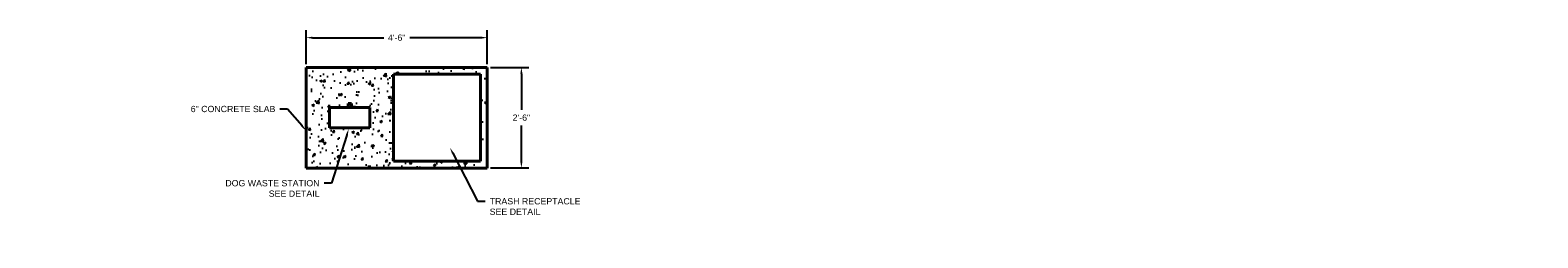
# Model space of a CAD drawing. Header units: feet. Extents: x -267 to 798, y -104 to 134.
# Tile 5 of 5: x 348 to 798, y -82 to -20. Entities that reach past the tile are written whole.
import ezdxf
from ezdxf import colors
from ezdxf.entities.mleader import LeaderData, LeaderLine
from ezdxf.math import Vec2, Vec3

# ---------------------------------------------------------------- set-up
doc = ezdxf.new("R2010")
doc.units = ezdxf.units.FT
doc.header["$LTSCALE"] = 20
doc.header["$MEASUREMENT"] = 0
doc.layers.add('MCD-P-CONC', color=253, linetype='Continuous', lineweight=40)
doc.layers.add('MCD-TEXT', color=7, linetype='Continuous')
doc.styles.add('MCD basic', font='arial.ttf', dxfattribs={"height": 0.125})
doc.dimstyles.new('MCD-ENG', dxfattribs={"dimtxt": 0.125, "dimasz": 0.125, "dimexe": 0.15, "dimexo": 0.0625, "dimgap": 0.09, "dimtad": 0, "dimzin": 0, "dimdsep": 46, "dimtxsty": 'MCD basic', "dimcen": 0.09, "dimclrd": 256, "dimclre": 256, "dimclrt": 256, "dimadec": 1, "dimazin": 1, "dimtfac": 1, "dimtofl": 0, "dimtmove": 0, "dimatfit": 3, "dimfxl": 1, "dimtolj": 1, "dimtzin": 0, "dimlwd": -1, "dimarcsym": 0})

# ---------------------------------------------------------------- blocks, each defined once
blk = doc.blocks.new('*D87')
at = {"layer": 'Defpoints', "color": 0, "ltscale": 0.25, "transparency": 16777216}
for p in [(484.4, -22.64), (430.4, -31.5), (484.4, -31.5)]:
    blk.add_point(p, dxfattribs=at)
at = {"layer": 'MCD-TEXT', "lineweight": -2, "ltscale": 0.25, "transparency": 16777216}
for p, q in [((430.4, -30.57), (430.4, -20.39)), ((484.4, -30.57), (484.4, -20.39))]:
    blk.add_line(p, q, dxfattribs=at)
at = {"layer": 'MCD-TEXT', "ltscale": 0.25, "transparency": 16777216}
for p, q in [((432.28, -22.64), (453.52, -22.64)), ((482.53, -22.64), (461.28, -22.64))]:
    blk.add_line(p, q, dxfattribs=at)
for points in [[(432.28, -22.32), (432.28, -22.95), (430.4, -22.64)], [(482.53, -22.32), (482.53, -22.95), (484.4, -22.64)]]:
    blk.add_solid(points, dxfattribs=at)
at = {"layer": 'MCD-TEXT', "ltscale": 0.25, "transparency": 16777216, "insert": (457.4, -22.64), "char_height": 1.875, "attachment_point": 5, "style": 'MCD basic'}
blk.add_mtext('\\A1;4\'-6"', dxfattribs=at)
blk = doc.blocks.new('*D88')
at = {"layer": 'Defpoints', "color": 0, "ltscale": 0.25, "transparency": 16777216}
for p in [(484.4, -31.5), (484.4, -61.5), (494.56, -61.5)]:
    blk.add_point(p, dxfattribs=at)
at = {"layer": 'MCD-TEXT', "lineweight": -2, "ltscale": 0.25, "transparency": 16777216}
for p, q in [((485.34, -31.5), (496.81, -31.5)), ((485.34, -61.5), (496.81, -61.5))]:
    blk.add_line(p, q, dxfattribs=at)
at = {"layer": 'MCD-TEXT', "ltscale": 0.25, "transparency": 16777216}
for p, q in [((494.56, -33.38), (494.56, -44.2)), ((494.56, -59.63), (494.56, -48.81))]:
    blk.add_line(p, q, dxfattribs=at)
for points in [[(494.25, -33.38), (494.87, -33.38), (494.56, -31.5)], [(494.25, -59.63), (494.87, -59.63), (494.56, -61.5)]]:
    blk.add_solid(points, dxfattribs=at)
at = {"layer": 'MCD-TEXT', "ltscale": 0.25, "transparency": 16777216, "insert": (494.56, -46.5), "char_height": 1.875, "attachment_point": 5, "style": 'MCD basic'}
blk.add_mtext('\\A1;2\'-6"', dxfattribs=at)

msp = doc.modelspace()

# ---------------------------------------------------------------- hatches: boundary and pattern name
at = {"layer": 'MCD-TEXT', "ltscale": 0.25}
h = msp.add_hatch(dxfattribs=at)
h.set_pattern_fill('AR-CONC', color=256)
h.set_pattern_definition([(50, (365.3924, 0), (7.1726, -0.62752), [0.75, -8.25]), (355, (365.392, 0), (-1.3875, 7.52192), [0.6, -6.6]), (100.4514, (365.99, -0.052), (5.7851, 6.8944), [0.6374, -7.01142]), (46.184, (365.392, 2), (10.6724, -1.6552), [1.125, -12.375]), (96.636, (366.282, 1.862), (9.3466, 9.7412), [0.9561, -10.5171]), (351.184, (365.392, 2), (9.3466, 9.7412), [0.9, -9.9]), (21, (366.3924, 1.5), (5.96907, -4.0262), [0.75, -8.25]), (326, (366.392, 1.5), (2.43315, 7.2515), [0.6, -6.6]), (71.4514, (366.89, 1.1645), (8.40222, 3.2253), [0.6374, -7.01142]), (37.5, (365.3924, 0), (0.1216, 3.32894), [0, -6.52, 0, -6.7, 0, -6.625]), (7.5, (365.3924, 0), (2.6307, 3.94412), [0, -3.82, 0, -6.37, 0, -2.525]), (327.5, (363.1624, 0), (5.338224, -0.22555), [0, -2.5, 0, -7.8, 0, -10.35]), (317.5, (362.1624, 0), (5.83186, 1.00105), [0, -3.25, 0, -5.18, 0, -7.35])])
h.paths.add_polyline_path([(430.4, -31.503), (430.4, -61.503), (476.396, -61.503), (475.366, -59.503), (456.4, -59.503), (456.4, -33.503), (482.4, -33.503), (482.4, -59.503), (475.366, -59.503), (476.396, -61.503), (484.4, -61.503), (484.4, -31.503)])
h.paths.add_polyline_path([(442.9, -42.253), (443.9, -42.253), (443.9, -43.253), (442.9, -43.253)], flags=16)
h.paths.add_polyline_path([(449.4, -43.503), (449.4, -49.503), (437.4, -49.503), (437.4, -43.503)], flags=16)

# ---------------------------------------------------------------- linework, layer by layer
at = {"layer": 'MCD-P-CONC', "ltscale": 0.25}
for p, q in [((430.4, -31.503), (484.4, -31.503)), ((430.4, -61.503), (430.4, -31.503)), ((456.4, -33.503), (482.4, -33.503)), ((456.4, -33.503), (456.4, -59.503)), ((482.4, -33.503), (482.4, -59.503)), ((484.4, -31.503), (484.4, -61.503)), ((437.4, -49.503), (437.4, -43.503)), ((437.4, -43.503), (449.4, -43.503)), ((442.9, -42.253), (443.9, -42.253)), ((442.9, -43.253), (442.9, -42.253)), ((442.9, -43.253), (443.9, -43.253)), ((443.9, -43.253), (443.9, -42.253)), ((449.4, -49.503), (449.4, -43.503)), ((437.4, -49.503), (449.4, -49.503)), ((484.4, -61.503), (430.4, -61.503)), ((482.4, -59.503), (456.4, -59.503))]:
    msp.add_line(p, q, dxfattribs=at)

# ---------------------------------------------------------------- dimensions: what is measured, and where the dimension line sits
at = {"layer": 'MCD-TEXT', "ltscale": 0.25}
dim = msp.add_linear_dim(base=(484.4, -22.636), p1=(430.4, -31.503), p2=(484.4, -31.503), text='4\'-6"', dimstyle='MCD-ENG', override={"dimpost": "'"}, dxfattribs=at)
dim.commit()
dim.dimension.update_dxf_attribs({"geometry": '*D87', "text_midpoint": (457.4, -22.636)})
dim = msp.add_linear_dim(base=(494.562, -61.503), p1=(484.4, -31.503), p2=(484.4, -61.503), angle=90, text='2\'-6"', dimstyle='MCD-ENG', override={"dimtih": 1, "dimpost": "'"}, dxfattribs=at)
dim.commit()
dim.dimension.update_dxf_attribs({"geometry": '*D88', "text_midpoint": (494.562, -46.503)})

# ---------------------------------------------------------------- leaders
ml = msp.add_multileader_mtext('Standard', dxfattribs=at)
ml.set_content('6" CONCRETE SLAB', color=256, style='MCD basic')
ml.set_leader_properties()
ml.build(insert=Vec2(0, 0))
ml.multileader.update_dxf_attribs({"dogleg_length": 0.15, "arrow_head_size": 1.875, "scale": 15})
ctx = ml.context
ctx.base_point, ctx.scale, ctx.char_height, ctx.arrow_head_size, ctx.landing_gap_size, ctx.plane_origin = Vec3(394.889, -43.918), 15, 1.875, 1.875, 1.35, Vec3(438.499, -59.803)
ctx.text_align_type = 2
notes = []
notes.append((ctx, [(1, (1, 1, 0), (424.839, -43.918), (-1, 0), 2.25, [(0, [(430.4, -50.385)], 0, [])])]))
ctx.mtext.insert, ctx.mtext.width, ctx.mtext.alignment, ctx.mtext.flow_direction = Vec3(421.239, -42.964), 45.8947, 3, 5
ml = msp.add_multileader_mtext('Standard', dxfattribs=at)
ml.set_content('DOG WASTE STATION\\PSEE DETAIL', color=256, style='MCD basic')
ml.set_leader_properties()
ml.build(insert=Vec2(0, 0))
ml.multileader.update_dxf_attribs({"dogleg_length": 0.15, "arrow_head_size": 1.875, "scale": 15})
ctx = ml.context
ctx.base_point, ctx.scale, ctx.char_height, ctx.arrow_head_size, ctx.landing_gap_size, ctx.plane_origin = Vec3(405.38, -66.046), 15, 1.875, 1.875, 1.35, Vec3(443.088, -49.905)
ctx.text_align_type = 2
notes.append((ctx, [(1, (1, 1, 0), (438, -66.046), (-1, 0), 2.25, [(0, [(443.088, -49.905)], 0, [])])]))
ctx.mtext.insert, ctx.mtext.width, ctx.mtext.alignment, ctx.mtext.flow_direction = Vec3(434.4, -65.093), 45.8947, 3, 5
ml = msp.add_multileader_mtext('Standard', dxfattribs=at)
ml.set_content('4" COMPACTED 304 BASE', color=256, style='MCD basic')
ml.set_leader_properties()
ml.build(insert=Vec2(0, 0))
ml.multileader.update_dxf_attribs({"dogleg_length": 0.15, "arrow_head_size": 1.875, "scale": 15})
ctx = ml.context
ctx.base_point, ctx.scale, ctx.char_height, ctx.arrow_head_size, ctx.landing_gap_size, ctx.plane_origin = Vec3(107.741, -69.38), 15, 1.875, 1.875, 1.35, Vec3(83.997, -57.499)
notes.append((ctx, [(0, (1, 1, 0), (105.491, -69.38), (1, 0), 2.25, [(0, [(93.935, -55.957)], 0, [])])]))
ctx.mtext.insert, ctx.mtext.width, ctx.mtext.flow_direction = Vec3(109.091, -68.426), 45.8947, 5
ml = msp.add_multileader_mtext('Standard', dxfattribs=at)
ml.set_content('COMPACTED SUBGRADE', color=256, style='MCD basic')
ml.set_leader_properties()
ml.build(insert=Vec2(0, 0))
ml.multileader.update_dxf_attribs({"dogleg_length": 0.15, "arrow_head_size": 1.875, "scale": 15})
ctx = ml.context
ctx.base_point, ctx.scale, ctx.char_height, ctx.arrow_head_size, ctx.landing_gap_size, ctx.plane_origin = Vec3(107.673, -63.639), 15, 1.875, 1.875, 1.35, Vec3(108.27, -57.499)
notes.append((ctx, [(0, (1, 1, 0), (105.423, -63.639), (1, 0), 2.25, [(0, [(101.094, -57.499)], 0, [])])]))
ctx.mtext.insert, ctx.mtext.width, ctx.mtext.flow_direction = Vec3(109.023, -62.686), 45.8947, 5
ml = msp.add_multileader_mtext('Standard', dxfattribs=at)
ml.set_content('TRASH RECEPTACLE\\PSEE DETAIL', color=256, style='MCD basic')
ml.set_leader_properties()
ml.build(insert=Vec2(0, 0))
ml.multileader.update_dxf_attribs({"dogleg_length": 0.15, "arrow_head_size": 1.875, "scale": 15})
ctx = ml.context
ctx.base_point, ctx.scale, ctx.char_height, ctx.arrow_head_size, ctx.landing_gap_size, ctx.plane_origin = Vec3(483.763, -71.439), 15, 1.875, 1.875, 1.35, Vec3(473.282, -55.457)
notes.append((ctx, [(0, (1, 1, 0), (481.513, -71.439), (1, 0), 2.25, [(0, [(473.282, -55.457)], 0, [])])]))
ctx.mtext.insert, ctx.mtext.flow_direction = Vec3(485.113, -70.485), 5
for ctx, leaders in notes:
    for number, flags, end, landing, length, lines in leaders:
        leader = LeaderData()
        leader.index, (leader.has_last_leader_line, leader.has_dogleg_vector, leader.attachment_direction) = number, flags
        leader.last_leader_point, leader.dogleg_vector, leader.dogleg_length = Vec3(end), Vec3(landing), length
        for number, points, colour, breaks in lines:
            line = LeaderLine()
            line.index, line.vertices, line.color, line.breaks = number, Vec3.list(points), colors.encode_raw_color(colour), breaks
            leader.lines.append(line)
        ctx.leaders.append(leader)

doc.saveas('drawing.dxf')
